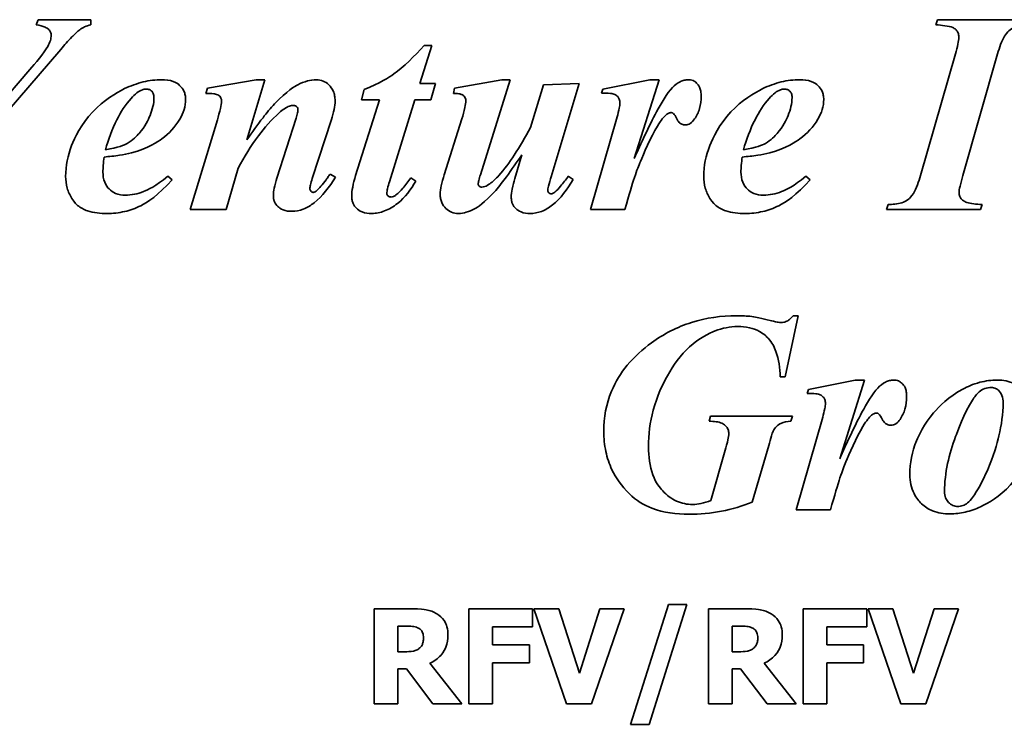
# Model space of a CAD drawing. Header units: millimetres. Extents: x 418 to 1262, y 363 to 824.
# Tile 4 of 12: x 686 to 841, y 597 to 708. Entities that reach past the tile are written whole.
import ezdxf

# ---------------------------------------------------------------- set-up
doc = ezdxf.new("R2010")
doc.units = ezdxf.units.MM
doc.header["$LTSCALE"] = 4
doc.layers.add('Krawędzie widoczne(ISO)', color=7, linetype='Continuous', lineweight=35, true_color=0x262659)

msp = doc.modelspace()

# ---------------------------------------------------------------- linework, layer by layer
at = {"layer": 'Krawędzie widoczne(ISO)'}
for p, q in [((688.6, 708.22), (688.28, 707.42)), ((696.88, 708.22), (688.6, 708.22)), ((696.88, 707.42), (696.88, 708.22)), ((830.58, 708.22), (830.34, 707.42)), ((845.27, 708.22), (830.58, 708.22)), ((669.75, 677.54), (692.13, 703.54)), ((748.84, 698.13), (750.73, 704.16)), ((750.73, 704.16), (749.53, 704.16)), ((833.43, 702.83), (827.91, 683.62)), ((834.6, 683.62), (840.07, 702.83)), ((687.28, 700.36), (675.58, 686.75)), ((722.99, 698.74), (715.31, 697.42)), ((721.52, 689.25), (724.38, 698.74)), ((724.38, 698.74), (722.99, 698.74)), ((751.32, 698.13), (748.84, 698.13)), ((750.56, 695.58), (751.32, 698.13)), ((761.81, 698.74), (754.33, 697.42)), ((758.4, 683.71), (763.13, 698.74)), ((763.13, 698.74), (761.81, 698.74)), ((773.99, 698.13), (768.38, 697.93)), ((769.58, 683.42), (773.99, 698.13)), ((785.14, 698.74), (777.74, 697.27)), ((782.69, 686.31), (786.61, 698.74)), ((786.61, 698.74), (785.14, 698.74)), ((715.31, 697.42), (715.07, 696.58)), ((740.05, 697.22), (739.63, 695.58)), ((754.33, 697.42), (754.14, 696.58)), ((768.38, 697.93), (766.3, 691.17)), ((777.74, 697.27), (777.55, 696.63)), ((742.45, 695.58), (738.7, 683.59)), ((739.63, 695.58), (742.45, 695.58)), ((744.04, 682.59), (748.06, 695.58)), ((748.06, 695.58), (750.56, 695.58)), ((716.88, 692.39), (712.59, 678.22)), ((729.29, 692.68), (726.27, 683.2)), ((731.86, 683.13), (734.87, 692.44)), ((755.49, 692.54), (752.69, 683.69)), ((780.02, 692.88), (775.8, 678.22)), ((764.97, 686.9), (763.87, 683.15)), ((718.26, 678.22), (720.17, 684.79)), ((709.73, 682.93), (709.06, 683.49)), ((735.51, 683.35), (734.68, 683.84)), ((748.21, 682.73), (747.42, 683.22)), ((773.04, 682.98), (772.28, 683.49)), ((810.49, 682.93), (809.82, 683.49)), ((712.59, 678.22), (718.26, 678.22)), ((775.8, 678.22), (781.22, 678.22)), ((822.77, 679.03), (822.52, 678.22)), ((822.52, 678.22), (837.4, 678.22)), ((837.4, 678.22), (837.62, 679.03)), ((806.54, 651.83), (808.6, 661.46)), ((808.6, 661.46), (807.79, 661.46)), ((805.76, 651.83), (806.54, 651.83)), ((817.59, 651.29), (810.19, 649.82)), ((815.14, 638.86), (819.06, 651.29)), ((819.06, 651.29), (817.59, 651.29)), ((810.19, 649.82), (810, 649.18)), ((794.75, 645.6), (794.53, 644.79)), ((807.67, 645.6), (794.75, 645.6)), ((807.45, 644.79), (807.67, 645.6)), ((812.47, 645.43), (808.26, 630.77)), ((801.34, 632.02), (803.94, 640.97)), ((797.05, 640.21), (794.8, 632.27)), ((808.26, 630.77), (813.67, 630.77)), ((788.09, 615.84), (782.13, 596.91)), ((785.03, 596.91), (790.99, 615.84)), ((790.99, 615.84), (788.09, 615.84)), ((747.65, 615.17), (741.62, 615.17)), ((741.62, 615.17), (741.62, 600.17)), ((766.63, 615.17), (756.59, 615.17)), ((756.59, 615.17), (756.59, 600.17)), ((766.63, 612.32), (766.63, 615.17)), ((770.77, 615.17), (766.87, 615.17)), ((766.87, 615.17), (772.02, 600.17)), ((774.04, 605), (770.77, 615.17)), ((777.29, 615.17), (774.04, 605)), ((775.95, 600.17), (781.1, 615.17)), ((781.1, 615.17), (777.29, 615.17)), ((800.43, 615.17), (794.4, 615.17)), ((794.4, 615.17), (794.4, 600.17)), ((819.41, 615.17), (809.37, 615.17)), ((809.37, 615.17), (809.37, 600.17)), ((819.41, 612.32), (819.41, 615.17)), ((823.55, 615.17), (819.64, 615.17)), ((819.64, 615.17), (824.8, 600.17)), ((826.82, 605), (823.55, 615.17)), ((830.07, 615.17), (826.82, 605)), ((828.72, 600.17), (833.88, 615.17)), ((833.88, 615.17), (830.07, 615.17)), ((745.36, 612.41), (746.63, 612.41)), ((745.36, 608.38), (745.36, 612.41)), ((760.34, 609.48), (760.34, 612.32)), ((760.34, 612.32), (766.63, 612.32)), ((798.14, 608.38), (798.14, 612.41)), ((798.14, 612.41), (799.41, 612.41)), ((813.12, 609.48), (813.12, 612.32)), ((813.12, 612.32), (819.41, 612.32)), ((766.14, 609.48), (760.34, 609.48)), ((766.14, 606.63), (766.14, 609.48)), ((818.92, 609.48), (813.12, 609.48)), ((818.92, 606.63), (818.92, 609.48)), ((746.44, 608.38), (745.36, 608.38)), ((799.22, 608.38), (798.14, 608.38)), ((755.48, 600.17), (750.43, 606.55)), ((760.34, 600.17), (760.34, 606.63)), ((760.34, 606.63), (766.14, 606.63)), ((808.25, 600.17), (803.21, 606.55)), ((813.12, 600.17), (813.12, 606.63)), ((813.12, 606.63), (818.92, 606.63)), ((745.36, 600.17), (745.36, 605.68)), ((745.36, 605.68), (746.72, 605.68)), ((746.72, 605.68), (750.89, 600.17)), ((798.14, 600.17), (798.14, 605.68)), ((798.14, 605.68), (799.5, 605.68)), ((799.5, 605.68), (803.67, 600.17)), ((741.62, 600.17), (745.36, 600.17)), ((750.89, 600.17), (755.48, 600.17)), ((756.59, 600.17), (760.34, 600.17)), ((772.02, 600.17), (775.95, 600.17)), ((794.4, 600.17), (798.14, 600.17)), ((803.67, 600.17), (808.25, 600.17)), ((809.37, 600.17), (813.12, 600.17)), ((824.8, 600.17), (828.72, 600.17)), ((782.13, 596.91), (785.03, 596.91))]:
    msp.add_line(p, q, dxfattribs=at)
for points, knots in [([(688.28, 707.42), (688.78, 707.33), (689.3, 707.22), (689.92, 706.94), (690.1, 706.82), (690.39, 706.52), (690.48, 706.38), (690.6, 706.09), (690.63, 705.93), (690.63, 705.77)], [-0.3118596, -0.3118596, -0.3118596, -0.3118596, -0.1723653, -0.1723653, -0.0968966, -0.0968966, -0.047928, -0.047928, 0, 0, 0, 0]), ([(692.13, 703.54), (692.68, 704.18), (693.31, 704.89), (694.3, 705.9), (694.76, 706.34), (695.14, 706.63)], [-0.3567246, -0.3567246, -0.3567246, -0.3567246, -0.1449896, -0.1449896, 0, 0, 0, 0]), ([(695.14, 706.63), (695.38, 706.81), (695.64, 706.96), (696.22, 707.22), (696.55, 707.33), (696.88, 707.42)], [-0.1916582, -0.1916582, -0.1916582, -0.1916582, -0.10253, -0.10253, 0, 0, 0, 0]), ([(830.34, 707.42), (831.22, 707.36), (832.35, 707.25), (833.13, 706.92), (833.32, 706.83), (833.64, 706.5), (833.75, 706.34), (833.91, 705.95), (833.94, 705.73), (833.94, 705.5)], [-0.6373129, -0.6373129, -0.6373129, -0.6373129, -0.2075339, -0.2075339, -0.1258508, -0.1258508, -0.0681153, -0.0681153, 0, 0, 0, 0]), ([(840.07, 702.83), (840.35, 703.83), (840.72, 704.83), (841.37, 705.91), (841.59, 706.23), (842.07, 706.66), (842.41, 706.91), (843.58, 707.34), (844.29, 707.42), (844.97, 707.42)], [-1.166148, -1.166148, -1.166148, -1.166148, -0.603716, -0.603716, -0.374739, -0.374739, -0.203762, -0.203762, 0, 0, 0, 0]), ([(690.63, 705.77), (690.63, 705.5), (690.58, 705.21), (690.4, 704.62), (690.25, 704.3), (689.58, 703.04), (687.99, 701.18), (687.28, 700.36)], [-0.5131828, -0.5131828, -0.5131828, -0.5131828, -0.4297466, -0.4297466, -0.3270812, -0.3270812, 0, 0, 0, 0]), ([(833.94, 705.5), (833.94, 705.14), (833.88, 704.73), (833.72, 703.87), (833.57, 703.33), (833.43, 702.83)], [-0.2621429, -0.2621429, -0.2621429, -0.2621429, -0.1551944, -0.1551944, 0, 0, 0, 0]), ([(749.53, 704.16), (748.01, 702.48), (746.28, 700.74), (743.99, 699.13), (742.54, 698.17), (740.05, 697.22)], [-2.5112, -2.5112, -2.5112, -2.5112, -0.802295, -0.802295, 0, 0, 0, 0]), ([(708.08, 698.74), (707.09, 698.74), (706.12, 698.62), (704.14, 698.14), (703.17, 697.78), (700.88, 696.68), (698.95, 695.54), (695.34, 691.67), (694.36, 689.61), (693.25, 686.77), (692.91, 685.15), (692.91, 683.47)], [-1.843139, -1.843139, -1.843139, -1.843139, -1.583269, -1.583269, -1.309742, -1.309742, -0.916014, -0.916014, -0.503199, -0.503199, 0, 0, 0, 0]), ([(711.86, 695.63), (711.86, 695.85), (711.84, 696.08), (711.75, 696.51), (711.69, 696.71), (711.43, 697.27), (711.2, 697.58), (710.76, 697.99), (710.44, 698.26), (709.33, 698.67), (708.69, 698.74), (708.08, 698.74)], [-1.026969, -1.026969, -1.026969, -1.026969, -0.844887, -0.844887, -0.672067, -0.672067, -0.3564, -0.3564, -0.182634, -0.182634, 0, 0, 0, 0]), ([(732.5, 698.74), (732.02, 698.74), (731.55, 698.66), (730.58, 698.4), (730.07, 698.19), (729.09, 697.69), (727.93, 697.04), (725.9, 694.94)], [-2.466229, -2.466229, -2.466229, -2.466229, -1.722466, -1.722466, -0.876881, -0.876881, 0, 0, 0, 0]), ([(735.46, 695.41), (735.46, 695.68), (735.44, 695.95), (735.34, 696.46), (735.27, 696.7), (735, 697.31), (734.77, 697.65), (734.19, 698.19), (733.9, 698.39), (733.23, 698.67), (732.87, 698.74), (732.5, 698.74)], [-0.5209884, -0.5209884, -0.5209884, -0.5209884, -0.4326593, -0.4326593, -0.3507269, -0.3507269, -0.2186441, -0.2186441, -0.1119866, -0.1119866, 0, 0, 0, 0]), ([(791.22, 698.74), (791, 698.74), (790.79, 698.71), (790.36, 698.61), (790.15, 698.53), (789.49, 698.2), (789.08, 697.86), (788.72, 697.49)], [-0.287022, -0.287022, -0.287022, -0.287022, -0.2218011, -0.2218011, -0.1542006, -0.1542006, 0, 0, 0, 0]), ([(793.26, 696.14), (793.26, 696.4), (793.24, 696.66), (793.15, 697.13), (793.09, 697.35), (792.87, 697.87), (792.69, 698.08), (792.38, 698.38), (792.2, 698.51), (791.74, 698.7), (791.48, 698.74), (791.22, 698.74)], [-0.2910372, -0.2910372, -0.2910372, -0.2910372, -0.2468799, -0.2468799, -0.2084645, -0.2084645, -0.1478521, -0.1478521, -0.0785007, -0.0785007, 0, 0, 0, 0]), ([(808.84, 698.74), (807.85, 698.74), (806.88, 698.62), (804.9, 698.14), (803.93, 697.78), (801.64, 696.68), (799.71, 695.54), (796.1, 691.67), (795.12, 689.61), (794.01, 686.77), (793.67, 685.15), (793.67, 683.47)], [-1.843139, -1.843139, -1.843139, -1.843139, -1.583269, -1.583269, -1.309742, -1.309742, -0.916014, -0.916014, -0.503199, -0.503199, 0, 0, 0, 0]), ([(812.62, 695.63), (812.62, 695.85), (812.6, 696.08), (812.51, 696.51), (812.45, 696.71), (812.19, 697.27), (811.96, 697.58), (811.52, 697.99), (811.2, 698.26), (810.09, 698.67), (809.45, 698.74), (808.84, 698.74)], [-1.026969, -1.026969, -1.026969, -1.026969, -0.844887, -0.844887, -0.672067, -0.672067, -0.3564, -0.3564, -0.182634, -0.182634, 0, 0, 0, 0]), ([(703.26, 695.8), (703.53, 696.1), (703.84, 696.41), (704.43, 696.86), (704.72, 697.04), (705.22, 697.22), (705.42, 697.27), (705.63, 697.27)], [-0.2846289, -0.2846289, -0.2846289, -0.2846289, -0.1604036, -0.1604036, -0.0626105, -0.0626105, 0, 0, 0, 0]), ([(705.63, 697.27), (705.81, 697.27), (705.98, 697.24), (706.28, 697.11), (706.4, 697.03), (706.58, 696.85), (706.68, 696.73), (706.83, 696.35), (706.86, 696.15), (706.86, 695.94)], [-0.3198749, -0.3198749, -0.3198749, -0.3198749, -0.2138441, -0.2138441, -0.1216548, -0.1216548, -0.0606642, -0.0606642, 0, 0, 0, 0]), ([(715.07, 696.58), (715.49, 696.58), (715.95, 696.57), (716.47, 696.5), (716.7, 696.46), (717.05, 696.28), (717.16, 696.21), (717.31, 696.06), (717.39, 695.96), (717.5, 695.68), (717.52, 695.53), (717.52, 695.38)], [-0.6242156, -0.6242156, -0.6242156, -0.6242156, -0.3124432, -0.3124432, -0.1646324, -0.1646324, -0.0909288, -0.0909288, -0.0452178, -0.0452178, 0, 0, 0, 0]), ([(754.14, 696.58), (754.41, 696.58), (754.72, 696.57), (755.2, 696.5), (755.35, 696.45), (755.61, 696.32), (755.73, 696.24), (755.94, 696.03), (755.99, 695.92), (756.08, 695.72), (756.1, 695.59), (756.1, 695.45)], [-0.1458972, -0.1458972, -0.1458972, -0.1458972, -0.1147906, -0.1147906, -0.0891128, -0.0891128, -0.0654421, -0.0654421, -0.040607, -0.040607, 0, 0, 0, 0]), ([(777.55, 696.63), (777.96, 696.63), (778.51, 696.62), (779.24, 696.54), (779.43, 696.49), (779.8, 696.31), (779.96, 696.21), (780.21, 695.95), (780.28, 695.82), (780.41, 695.49), (780.44, 695.27), (780.44, 695.06)], [-0.3055625, -0.3055625, -0.3055625, -0.3055625, -0.2230038, -0.2230038, -0.162983, -0.162983, -0.1085893, -0.1085893, -0.0624842, -0.0624842, 0, 0, 0, 0]), ([(788.72, 697.49), (787.88, 696.62), (786.93, 694.98), (785, 691.4), (783.72, 688.63), (782.69, 686.31)], [-1.209624, -1.209624, -1.209624, -1.209624, -0.760307, -0.760307, 0, 0, 0, 0]), ([(804.02, 695.8), (804.29, 696.1), (804.6, 696.41), (805.19, 696.86), (805.48, 697.04), (805.98, 697.22), (806.18, 697.27), (806.39, 697.27)], [-0.2846289, -0.2846289, -0.2846289, -0.2846289, -0.1604036, -0.1604036, -0.0626105, -0.0626105, 0, 0, 0, 0]), ([(806.39, 697.27), (806.57, 697.27), (806.74, 697.24), (807.04, 697.11), (807.16, 697.03), (807.34, 696.85), (807.44, 696.73), (807.59, 696.35), (807.62, 696.15), (807.62, 695.94)], [-0.3198749, -0.3198749, -0.3198749, -0.3198749, -0.2138441, -0.2138441, -0.1216548, -0.1216548, -0.0606642, -0.0606642, 0, 0, 0, 0]), ([(706.86, 695.94), (706.86, 694.96), (706.61, 694), (705.97, 692.45), (705.43, 691.29), (704.2, 689.9), (703.52, 689.19), (702.15, 688.41), (701.26, 688), (699.19, 687.68)], [-9.317652, -9.317652, -9.317652, -9.317652, -4.878536, -4.878536, -1.747437, -1.747437, -0.62958, -0.62958, 0, 0, 0, 0]), ([(699.19, 687.68), (699.67, 689.29), (700.26, 690.93), (701.61, 693.62), (702.35, 694.8), (703.26, 695.8)], [-0.9056026, -0.9056026, -0.9056026, -0.9056026, -0.4030769, -0.4030769, 0, 0, 0, 0]), ([(710.93, 692.49), (711.22, 692.97), (711.46, 693.49), (711.78, 694.55), (711.86, 695.08), (711.86, 695.63)], [-0.3332342, -0.3332342, -0.3332342, -0.3332342, -0.1626903, -0.1626903, 0, 0, 0, 0]), ([(717.52, 695.38), (717.51, 695.03), (717.43, 694.6), (717.22, 693.61), (717.05, 692.96), (716.88, 692.39)], [-0.3012734, -0.3012734, -0.3012734, -0.3012734, -0.1781772, -0.1781772, 0, 0, 0, 0]), ([(734.87, 692.44), (735.05, 692.96), (735.21, 693.51), (735.4, 694.49), (735.46, 694.96), (735.46, 695.41)], [-0.300648, -0.300648, -0.300648, -0.300648, -0.1350222, -0.1350222, 0, 0, 0, 0]), ([(756.1, 695.45), (756.1, 695.17), (756.03, 694.76), (755.82, 693.77), (755.65, 693.1), (755.49, 692.54)], [-0.3023632, -0.3023632, -0.3023632, -0.3023632, -0.1763339, -0.1763339, 0, 0, 0, 0]), ([(780.44, 695.06), (780.44, 694.86), (780.39, 694.55), (780.25, 693.81), (780.13, 693.31), (780.02, 692.88)], [-0.224566, -0.224566, -0.224566, -0.224566, -0.1319555, -0.1319555, 0, 0, 0, 0]), ([(792.23, 692.54), (792.58, 693.04), (792.83, 693.59), (793.18, 694.81), (793.26, 695.48), (793.26, 696.14)], [-0.3825145, -0.3825145, -0.3825145, -0.3825145, -0.1992238, -0.1992238, 0, 0, 0, 0]), ([(807.62, 695.94), (807.62, 694.96), (807.37, 694), (806.73, 692.45), (806.19, 691.29), (804.96, 689.9), (804.28, 689.19), (802.91, 688.41), (802.02, 688), (799.95, 687.68)], [-9.317652, -9.317652, -9.317652, -9.317652, -4.878536, -4.878536, -1.747437, -1.747437, -0.62958, -0.62958, 0, 0, 0, 0]), ([(799.95, 687.68), (800.43, 689.29), (801.02, 690.93), (802.37, 693.62), (803.11, 694.8), (804.02, 695.8)], [-0.9056026, -0.9056026, -0.9056026, -0.9056026, -0.4030769, -0.4030769, 0, 0, 0, 0]), ([(811.69, 692.49), (811.98, 692.97), (812.22, 693.49), (812.54, 694.55), (812.62, 695.08), (812.62, 695.63)], [-0.3332342, -0.3332342, -0.3332342, -0.3332342, -0.1626903, -0.1626903, 0, 0, 0, 0]), ([(720.17, 684.79), (721.11, 686.53), (722.17, 688.28), (724.32, 691.17), (725.42, 692.44), (726.64, 693.52)], [-1.082043, -1.082043, -1.082043, -1.082043, -0.487791, -0.487791, 0, 0, 0, 0]), ([(725.9, 694.94), (725.3, 694.3), (724.61, 693.43), (723.23, 691.64), (722.32, 690.39), (721.52, 689.25)], [-0.6741237, -0.6741237, -0.6741237, -0.6741237, -0.4164358, -0.4164358, 0, 0, 0, 0]), ([(726.64, 693.52), (727.21, 694.02), (727.76, 694.39), (728.46, 694.63), (728.67, 694.67), (728.87, 694.67)], [-0.2219543, -0.2219543, -0.2219543, -0.2219543, -0.0606598, -0.0606598, 0, 0, 0, 0]), ([(728.87, 694.67), (728.93, 694.67), (728.99, 694.66), (729.12, 694.64), (729.17, 694.62), (729.33, 694.54), (729.41, 694.47), (729.5, 694.37), (729.54, 694.31), (729.59, 694.19), (729.6, 694.12), (729.6, 694.06)], [-0.08342679, -0.08342679, -0.08342679, -0.08342679, -0.07212497, -0.07212497, -0.06120897, -0.06120897, -0.04059948, -0.04059948, -0.02010116, -0.02010116, 0, 0, 0, 0]), ([(729.6, 694.06), (729.6, 693.89), (729.57, 693.69), (729.46, 693.23), (729.37, 692.94), (729.29, 692.68)], [-0.1401758, -0.1401758, -0.1401758, -0.1401758, -0.081348, -0.081348, 0, 0, 0, 0]), ([(788.06, 693.42), (788.13, 693.46), (788.21, 693.49), (788.36, 693.53), (788.43, 693.54), (788.5, 693.54)], [-0.04600203, -0.04600203, -0.04600203, -0.04600203, -0.02109422, -0.02109422, 0, 0, 0, 0]), ([(788.5, 693.54), (788.55, 693.54), (788.6, 693.54), (788.69, 693.51), (788.74, 693.49), (788.82, 693.44), (788.86, 693.41), (789.02, 693.27), (789.22, 692.95), (789.53, 692.36), (789.63, 692.16), (789.94, 691.87), (790.07, 691.77), (790.4, 691.64), (790.59, 691.61), (790.78, 691.61)], [-0.8567048, -0.8567048, -0.8567048, -0.8567048, -0.7452664, -0.7452664, -0.6283603, -0.6283603, -0.5354549, -0.5354549, -0.1848108, -0.1848108, -0.1073666, -0.1073666, -0.057199, -0.057199, 0, 0, 0, 0]), ([(703.33, 687.19), (705.96, 687.91), (707.52, 688.98), (709.25, 690.24), (710.19, 691.28), (710.93, 692.49)], [-0.6429322, -0.6429322, -0.6429322, -0.6429322, -0.4259902, -0.4259902, 0, 0, 0, 0]), ([(781.22, 678.22), (782.57, 683.02), (783.1, 684.46), (784.12, 686.89), (785.33, 689.72), (786.96, 692.41), (787.39, 692.86), (787.76, 693.22), (787.91, 693.34), (788.06, 693.42)], [-0.4816854, -0.4816854, -0.4816854, -0.4816854, -0.2847731, -0.2847731, -0.1367907, -0.1367907, -0.0503786, -0.0503786, 0, 0, 0, 0]), ([(790.78, 691.61), (790.91, 691.61), (791.05, 691.63), (791.31, 691.7), (791.43, 691.76), (791.82, 692.01), (792.04, 692.27), (792.23, 692.54)], [-0.178571, -0.178571, -0.178571, -0.178571, -0.1384109, -0.1384109, -0.0970377, -0.0970377, 0, 0, 0, 0]), ([(804.09, 687.19), (806.72, 687.91), (808.28, 688.98), (810.01, 690.24), (810.95, 691.28), (811.69, 692.49)], [-0.6429322, -0.6429322, -0.6429322, -0.6429322, -0.4259902, -0.4259902, 0, 0, 0, 0]), ([(766.3, 691.17), (765.52, 689.69), (764.65, 688.19), (763.01, 685.7), (762.18, 684.57), (761.3, 683.59)], [-0.8971335, -0.8971335, -0.8971335, -0.8971335, -0.3963164, -0.3963164, 0, 0, 0, 0]), ([(698.8, 684.16), (698.8, 684.5), (698.82, 684.87), (698.88, 685.65), (698.93, 686.1), (698.99, 686.53)], [-0.2348834, -0.2348834, -0.2348834, -0.2348834, -0.130862, -0.130862, 0, 0, 0, 0]), ([(698.99, 686.53), (699.8, 686.6), (700.64, 686.69), (702.06, 686.9), (702.72, 687.03), (703.33, 687.19)], [-0.4323462, -0.4323462, -0.4323462, -0.4323462, -0.1893149, -0.1893149, 0, 0, 0, 0]), ([(760.83, 681.26), (761.37, 681.88), (762.04, 682.76), (763.32, 684.51), (764.2, 685.78), (764.97, 686.9)], [-0.6495984, -0.6495984, -0.6495984, -0.6495984, -0.4082726, -0.4082726, 0, 0, 0, 0]), ([(799.55, 684.16), (799.55, 684.5), (799.58, 684.87), (799.64, 685.65), (799.69, 686.1), (799.75, 686.53)], [-0.2348834, -0.2348834, -0.2348834, -0.2348834, -0.130862, -0.130862, 0, 0, 0, 0]), ([(799.75, 686.53), (800.56, 686.6), (801.4, 686.69), (802.82, 686.9), (803.48, 687.03), (804.09, 687.19)], [-0.4323462, -0.4323462, -0.4323462, -0.4323462, -0.1893149, -0.1893149, 0, 0, 0, 0]), ([(702.32, 680.5), (701.8, 680.5), (701.29, 680.58), (700.42, 680.95), (700.07, 681.18), (699.55, 681.72), (699.28, 682.06), (698.87, 683.06), (698.8, 683.61), (698.8, 684.16)], [-0.7803194, -0.7803194, -0.7803194, -0.7803194, -0.5286268, -0.5286268, -0.3237268, -0.3237268, -0.1645223, -0.1645223, 0, 0, 0, 0]), ([(803.08, 680.5), (802.56, 680.5), (802.05, 680.58), (801.18, 680.95), (800.83, 681.18), (800.31, 681.72), (800.04, 682.06), (799.63, 683.06), (799.55, 683.61), (799.55, 684.16)], [-0.7803194, -0.7803194, -0.7803194, -0.7803194, -0.5286268, -0.5286268, -0.3237268, -0.3237268, -0.1645223, -0.1645223, 0, 0, 0, 0]), ([(692.91, 683.47), (692.91, 682.85), (692.99, 682.23), (693.32, 681.05), (693.57, 680.51), (694.33, 679.3), (694.74, 678.95), (695.27, 678.5), (695.81, 678.22), (697.34, 677.71), (698.42, 677.61), (699.43, 677.61)], [-0.5532455, -0.5532455, -0.5532455, -0.5532455, -0.5319224, -0.5319224, -0.5111657, -0.5111657, -0.4829485, -0.4829485, -0.3022348, -0.3022348, 0, 0, 0, 0]), ([(699.43, 677.61), (700.37, 677.61), (701.31, 677.71), (703.11, 678.12), (703.95, 678.43), (705.84, 679.38), (707.53, 680.46), (709.73, 682.93)], [-2.510951, -2.510951, -2.510951, -2.510951, -1.736876, -1.736876, -0.990522, -0.990522, 0, 0, 0, 0]), ([(709.06, 683.49), (707.11, 681.92), (705.91, 681.34), (704.28, 680.7), (703.32, 680.5), (702.32, 680.5)], [-0.5243149, -0.5243149, -0.5243149, -0.5243149, -0.2988239, -0.2988239, 0, 0, 0, 0]), ([(726.27, 683.2), (726.11, 682.68), (725.96, 682.12), (725.77, 681.23), (725.71, 680.8), (725.71, 680.43)], [-0.2743742, -0.2743742, -0.2743742, -0.2743742, -0.111237, -0.111237, 0, 0, 0, 0]), ([(728.65, 677.95), (729.26, 677.95), (729.85, 678.07), (731.06, 678.53), (731.64, 678.89), (733.45, 680.31), (734.56, 681.78), (735.51, 683.35)], [-0.9848531, -0.9848531, -0.9848531, -0.9848531, -0.7776491, -0.7776491, -0.5504324, -0.5504324, 0, 0, 0, 0]), ([(731.47, 681.53), (731.47, 681.69), (731.52, 681.93), (731.64, 682.44), (731.76, 682.81), (731.86, 683.13)], [-0.1554808, -0.1554808, -0.1554808, -0.1554808, -0.0982783, -0.0982783, 0, 0, 0, 0]), ([(734.04, 682.93), (733.79, 682.58), (733.52, 682.23), (732.99, 681.63), (732.73, 681.37), (732.45, 681.14)], [-0.2387281, -0.2387281, -0.2387281, -0.2387281, -0.1094422, -0.1094422, 0, 0, 0, 0]), ([(734.68, 683.84), (734.55, 683.67), (734.42, 683.48), (734.22, 683.19), (734.12, 683.05), (734.04, 682.93)], [-0.1068318, -0.1068318, -0.1068318, -0.1068318, -0.0427052, -0.0427052, 0, 0, 0, 0]), ([(738.7, 683.59), (738.52, 683), (738.35, 682.37), (738.15, 681.29), (738.08, 680.79), (738.08, 680.31)], [-0.3298837, -0.3298837, -0.3298837, -0.3298837, -0.1439933, -0.1439933, 0, 0, 0, 0]), ([(741.25, 677.61), (741.94, 677.61), (742.62, 677.76), (743.92, 678.26), (744.66, 678.67), (746.51, 680.14), (747.46, 681.43), (748.21, 682.73)], [-0.9672703, -0.9672703, -0.9672703, -0.9672703, -0.7099241, -0.7099241, -0.4507685, -0.4507685, 0, 0, 0, 0]), ([(743.65, 680.75), (743.65, 681), (743.69, 681.28), (743.82, 681.88), (743.93, 682.25), (744.04, 682.59)], [-0.1817698, -0.1817698, -0.1817698, -0.1817698, -0.107011, -0.107011, 0, 0, 0, 0]), ([(747.42, 683.22), (747.04, 682.67), (746.6, 682.1), (745.84, 681.22), (745.46, 680.83), (745.07, 680.53)], [-0.3505874, -0.3505874, -0.3505874, -0.3505874, -0.1479402, -0.1479402, 0, 0, 0, 0]), ([(752.69, 683.69), (752.51, 683.14), (752.33, 682.54), (752.13, 681.55), (752.05, 681.08), (752.05, 680.65)], [-0.3051269, -0.3051269, -0.3051269, -0.3051269, -0.1298936, -0.1298936, 0, 0, 0, 0]), ([(758.06, 682.27), (758.06, 682.42), (758.1, 682.62), (758.21, 683.11), (758.31, 683.44), (758.4, 683.71)], [-0.1511476, -0.1511476, -0.1511476, -0.1511476, -0.0876934, -0.0876934, 0, 0, 0, 0]), ([(761.3, 683.59), (760.88, 683.14), (760.38, 682.64), (759.64, 682.12), (759.36, 681.96), (758.94, 681.81), (758.78, 681.78), (758.62, 681.78)], [-0.3206453, -0.3206453, -0.3206453, -0.3206453, -0.1349844, -0.1349844, -0.0473274, -0.0473274, 0, 0, 0, 0]), ([(763.87, 683.15), (763.7, 682.61), (763.54, 682.04), (763.34, 681.04), (763.28, 680.58), (763.28, 680.14)], [-0.303526, -0.303526, -0.303526, -0.303526, -0.1327001, -0.1327001, 0, 0, 0, 0]), ([(766.25, 677.61), (766.87, 677.61), (767.47, 677.73), (768.69, 678.18), (769.27, 678.54), (771.06, 679.95), (772.13, 681.41), (773.04, 682.98)], [-0.97978, -0.97978, -0.97978, -0.97978, -0.7695521, -0.7695521, -0.5429276, -0.5429276, 0, 0, 0, 0]), ([(769.04, 681.26), (769.04, 681.36), (769.09, 681.6), (769.29, 682.39), (769.45, 682.98), (769.58, 683.42)], [-0.2404747, -0.2404747, -0.2404747, -0.2404747, -0.1370708, -0.1370708, 0, 0, 0, 0]), ([(772.28, 683.49), (771.91, 682.98), (771.49, 682.41), (770.78, 681.58), (770.45, 681.23), (770.14, 680.99)], [-0.2809458, -0.2809458, -0.2809458, -0.2809458, -0.1173927, -0.1173927, 0, 0, 0, 0]), ([(793.67, 683.47), (793.67, 682.85), (793.75, 682.23), (794.08, 681.05), (794.33, 680.51), (795.09, 679.3), (795.5, 678.95), (796.03, 678.5), (796.57, 678.22), (798.1, 677.71), (799.18, 677.61), (800.19, 677.61)], [-0.5532455, -0.5532455, -0.5532455, -0.5532455, -0.5319224, -0.5319224, -0.5111657, -0.5111657, -0.4829485, -0.4829485, -0.3022348, -0.3022348, 0, 0, 0, 0]), ([(800.19, 677.61), (801.13, 677.61), (802.07, 677.71), (803.87, 678.12), (804.71, 678.43), (806.6, 679.38), (808.29, 680.46), (810.49, 682.93)], [-2.510951, -2.510951, -2.510951, -2.510951, -1.736876, -1.736876, -0.990522, -0.990522, 0, 0, 0, 0]), ([(809.82, 683.49), (807.87, 681.92), (806.67, 681.34), (805.04, 680.7), (804.08, 680.5), (803.08, 680.5)], [-0.5243149, -0.5243149, -0.5243149, -0.5243149, -0.2988239, -0.2988239, 0, 0, 0, 0]), ([(827.91, 683.62), (827.62, 682.6), (827.24, 681.56), (826.45, 680.25), (826.18, 680), (825.71, 679.62), (825.33, 679.44), (824.25, 679.1), (823.48, 679.03), (822.77, 679.03)], [-0.479985, -0.479985, -0.479985, -0.479985, -0.3954463, -0.3954463, -0.3372477, -0.3372477, -0.214238, -0.214238, 0, 0, 0, 0]), ([(833.99, 680.9), (833.99, 681.15), (834.05, 681.51), (834.27, 682.46), (834.44, 683.09), (834.6, 683.62)], [-0.2905969, -0.2905969, -0.2905969, -0.2905969, -0.1656333, -0.1656333, 0, 0, 0, 0]), ([(731.98, 680.94), (731.95, 680.94), (731.92, 680.95), (731.86, 680.96), (731.84, 680.98), (731.74, 681.03), (731.68, 681.08), (731.58, 681.19), (731.54, 681.25), (731.48, 681.39), (731.47, 681.46), (731.47, 681.53)], [-0.0794872, -0.0794872, -0.0794872, -0.0794872, -0.07222195, -0.07222195, -0.06448473, -0.06448473, -0.04487166, -0.04487166, -0.02171504, -0.02171504, 0, 0, 0, 0]), ([(732.45, 681.14), (732.37, 681.08), (732.28, 681.02), (732.12, 680.96), (732.05, 680.94), (731.98, 680.94)], [-0.0513478, -0.0513478, -0.0513478, -0.0513478, -0.02039487, -0.02039487, 0, 0, 0, 0]), ([(754.92, 677.61), (755.35, 677.61), (755.77, 677.68), (756.64, 677.93), (757.08, 678.12), (757.92, 678.58), (758.94, 679.18), (760.83, 681.26)], [-2.407063, -2.407063, -2.407063, -2.407063, -1.668869, -1.668869, -0.844189, -0.844189, 0, 0, 0, 0]), ([(758.21, 681.95), (758.18, 681.97), (758.16, 681.99), (758.12, 682.05), (758.1, 682.07), (758.07, 682.16), (758.06, 682.21), (758.06, 682.27)], [-0.03656585, -0.03656585, -0.03656585, -0.03656585, -0.02656118, -0.02656118, -0.01696452, -0.01696452, 0, 0, 0, 0]), ([(758.62, 681.78), (758.55, 681.78), (758.47, 681.79), (758.32, 681.85), (758.26, 681.89), (758.21, 681.95)], [-0.04682376, -0.04682376, -0.04682376, -0.04682376, -0.02335621, -0.02335621, 0, 0, 0, 0]), ([(769.55, 680.72), (769.52, 680.72), (769.49, 680.73), (769.42, 680.75), (769.39, 680.76), (769.31, 680.8), (769.25, 680.85), (769.13, 680.99), (769.09, 681.05), (769.05, 681.16), (769.04, 681.21), (769.04, 681.26)], [-0.1151754, -0.1151754, -0.1151754, -0.1151754, -0.0928446, -0.0928446, -0.0701855, -0.0701855, -0.0363258, -0.0363258, -0.0150744, -0.0150744, 0, 0, 0, 0]), ([(770.14, 680.99), (770.04, 680.9), (769.93, 680.82), (769.72, 680.74), (769.64, 680.72), (769.55, 680.72)], [-0.06628231, -0.06628231, -0.06628231, -0.06628231, -0.02586333, -0.02586333, 0, 0, 0, 0]), ([(725.71, 680.43), (725.71, 680.26), (725.72, 680.09), (725.79, 679.77), (725.83, 679.62), (726.02, 679.18), (726.2, 678.93), (726.59, 678.56), (726.85, 678.34), (727.7, 678.01), (728.18, 677.95), (728.65, 677.95)], [-0.6671908, -0.6671908, -0.6671908, -0.6671908, -0.5646232, -0.5646232, -0.4665076, -0.4665076, -0.2739272, -0.2739272, -0.1402794, -0.1402794, 0, 0, 0, 0]), ([(738.08, 680.31), (738.08, 680.11), (738.1, 679.92), (738.17, 679.55), (738.23, 679.38), (738.43, 678.9), (738.63, 678.64), (739.03, 678.25), (739.3, 678.03), (740.22, 677.67), (740.74, 677.61), (741.25, 677.61)], [-0.7597416, -0.7597416, -0.7597416, -0.7597416, -0.6335289, -0.6335289, -0.514146, -0.514146, -0.2950397, -0.2950397, -0.1513414, -0.1513414, 0, 0, 0, 0]), ([(744.29, 680.21), (744.23, 680.21), (744.18, 680.22), (744.07, 680.24), (744.02, 680.26), (743.9, 680.32), (743.83, 680.38), (743.74, 680.47), (743.7, 680.52), (743.66, 680.63), (743.65, 680.69), (743.65, 680.75)], [-0.08654322, -0.08654322, -0.08654322, -0.08654322, -0.07206629, -0.07206629, -0.05779274, -0.05779274, -0.0358294, -0.0358294, -0.01795022, -0.01795022, 0, 0, 0, 0]), ([(745.07, 680.53), (744.95, 680.43), (744.81, 680.34), (744.54, 680.24), (744.41, 680.21), (744.29, 680.21)], [-0.08663831, -0.08663831, -0.08663831, -0.08663831, -0.03890552, -0.03890552, 0, 0, 0, 0]), ([(752.05, 680.65), (752.05, 680.42), (752.07, 680.18), (752.16, 679.74), (752.23, 679.53), (752.47, 678.97), (752.69, 678.67), (753.23, 678.15), (753.52, 677.96), (754.19, 677.68), (754.55, 677.61), (754.92, 677.61)], [-0.4712693, -0.4712693, -0.4712693, -0.4712693, -0.4009862, -0.4009862, -0.3350121, -0.3350121, -0.2179625, -0.2179625, -0.1117787, -0.1117787, 0, 0, 0, 0]), ([(763.28, 680.14), (763.28, 679.96), (763.3, 679.78), (763.36, 679.44), (763.41, 679.28), (763.59, 678.85), (763.77, 678.61), (764.18, 678.21), (764.45, 678), (765.29, 677.67), (765.77, 677.61), (766.25, 677.61)], [-0.5706747, -0.5706747, -0.5706747, -0.5706747, -0.4878585, -0.4878585, -0.4099322, -0.4099322, -0.2693005, -0.2693005, -0.1426538, -0.1426538, 0, 0, 0, 0]), ([(834.63, 679.65), (834.51, 679.73), (834.4, 679.82), (834.23, 680.04), (834.16, 680.15), (834.02, 680.48), (833.99, 680.68), (833.99, 680.9)], [-0.1473676, -0.1473676, -0.1473676, -0.1473676, -0.1044337, -0.1044337, -0.0633718, -0.0633718, 0, 0, 0, 0]), ([(837.62, 679.03), (836.67, 679.05), (835.84, 679.15), (835.02, 679.42), (834.81, 679.52), (834.63, 679.65)], [-0.2582736, -0.2582736, -0.2582736, -0.2582736, -0.0660865, -0.0660865, 0, 0, 0, 0]), ([(798.84, 661.46), (796.42, 661.46), (794.05, 661.13), (789.47, 659.67), (787.37, 658.59), (785.44, 657.2)], [-1.44151, -1.44151, -1.44151, -1.44151, -0.715719, -0.715719, 0, 0, 0, 0]), ([(801.27, 661.34), (800.88, 661.38), (800.49, 661.41), (799.68, 661.45), (799.26, 661.46), (798.84, 661.46)], [-0.2427761, -0.2427761, -0.2427761, -0.2427761, -0.1255113, -0.1255113, 0, 0, 0, 0]), ([(804.14, 660.7), (803.58, 660.84), (802.95, 660.99), (802.06, 661.19), (801.61, 661.29), (801.27, 661.34)], [-0.2791856, -0.2791856, -0.2791856, -0.2791856, -0.1032917, -0.1032917, 0, 0, 0, 0]), ([(807.79, 661.46), (807.62, 661.25), (807.43, 661.05), (807.04, 660.73), (806.85, 660.61), (806.41, 660.43), (806.19, 660.38), (805.95, 660.38)], [-0.2212912, -0.2212912, -0.2212912, -0.2212912, -0.1401653, -0.1401653, -0.0705051, -0.0705051, 0, 0, 0, 0]), ([(784.95, 640.73), (784.95, 642.7), (785.19, 644.64), (786.3, 648.78), (787.17, 650.62), (788.87, 653.66), (790.01, 655.25), (792.98, 657.94), (794.52, 658.68), (796.62, 659.5), (797.81, 659.75), (799.04, 659.75)], [-1.377575, -1.377575, -1.377575, -1.377575, -1.182794, -1.182794, -0.954348, -0.954348, -0.674471, -0.674471, -0.36989, -0.36989, 0, 0, 0, 0]), ([(799.04, 659.75), (799.66, 659.75), (800.29, 659.69), (801.45, 659.43), (801.98, 659.24), (803.18, 658.58), (803.63, 658.14), (804.43, 657.27), (804.81, 656.55), (805.52, 654.56), (805.7, 653.14), (805.76, 651.83)], [-0.9148976, -0.9148976, -0.9148976, -0.9148976, -0.8265685, -0.8265685, -0.7467665, -0.7467665, -0.6332074, -0.6332074, -0.3943304, -0.3943304, 0, 0, 0, 0]), ([(805.95, 660.38), (805.76, 660.38), (805.49, 660.42), (804.9, 660.53), (804.49, 660.62), (804.14, 660.7)], [-0.1797125, -0.1797125, -0.1797125, -0.1797125, -0.1083538, -0.1083538, 0, 0, 0, 0]), ([(785.44, 657.2), (784.02, 656.16), (782.72, 654.99), (780.57, 652.39), (779.73, 651.03), (778.27, 647.51), (777.89, 645.38), (777.89, 643.18)], [-1.669068, -1.669068, -1.669068, -1.669068, -1.143829, -1.143829, -0.659741, -0.659741, 0, 0, 0, 0]), ([(821.17, 650.04), (820.33, 649.17), (819.38, 647.53), (817.45, 643.95), (816.17, 641.18), (815.14, 638.86)], [-1.209624, -1.209624, -1.209624, -1.209624, -0.760307, -0.760307, 0, 0, 0, 0]), ([(823.67, 651.29), (823.45, 651.29), (823.24, 651.26), (822.81, 651.16), (822.6, 651.08), (821.94, 650.75), (821.53, 650.41), (821.17, 650.04)], [-0.287022, -0.287022, -0.287022, -0.287022, -0.2218011, -0.2218011, -0.1542006, -0.1542006, 0, 0, 0, 0]), ([(825.71, 648.69), (825.71, 648.95), (825.69, 649.21), (825.61, 649.68), (825.55, 649.9), (825.32, 650.42), (825.14, 650.63), (824.83, 650.93), (824.65, 651.06), (824.19, 651.25), (823.93, 651.29), (823.67, 651.29)], [-0.2910372, -0.2910372, -0.2910372, -0.2910372, -0.2468799, -0.2468799, -0.2084645, -0.2084645, -0.1478521, -0.1478521, -0.0785007, -0.0785007, 0, 0, 0, 0]), ([(840.02, 651.29), (839.1, 651.29), (838.18, 651.17), (836.16, 650.65), (835.27, 650.23), (832.31, 648.65), (830.82, 647.12), (828.45, 644.32), (827.64, 642.57), (826.56, 639.99), (826.22, 638.2), (826.22, 636.34)], [-1.074188, -1.074188, -1.074188, -1.074188, -1.041441, -1.041441, -1.000051, -1.000051, -0.838652, -0.838652, -0.558079, -0.558079, 0, 0, 0, 0]), ([(837.15, 649.43), (837.41, 649.66), (837.71, 649.83), (838.38, 650.06), (838.75, 650.11), (839.11, 650.11)], [-0.2142357, -0.2142357, -0.2142357, -0.2142357, -0.1102102, -0.1102102, 0, 0, 0, 0]), ([(839.11, 650.11), (839.23, 650.11), (839.34, 650.1), (839.56, 650.05), (839.67, 650.02), (839.98, 649.87), (840.17, 649.73), (840.48, 649.41), (840.64, 649.2), (840.9, 648.51), (840.95, 648.1), (840.95, 647.71)], [-0.4693121, -0.4693121, -0.4693121, -0.4693121, -0.409107, -0.409107, -0.3498279, -0.3498279, -0.2230247, -0.2230247, -0.1170772, -0.1170772, 0, 0, 0, 0]), ([(846.42, 645.04), (846.42, 645.51), (846.38, 645.98), (846.2, 646.88), (846.06, 647.31), (845.5, 648.6), (845.03, 649.15), (844.08, 650.09), (843.34, 650.49), (841.87, 651.11), (840.96, 651.29), (840.02, 651.29)], [-0.6559595, -0.6559595, -0.6559595, -0.6559595, -0.6119922, -0.6119922, -0.569762, -0.569762, -0.4806953, -0.4806953, -0.2820664, -0.2820664, 0, 0, 0, 0]), ([(810, 649.18), (810.42, 649.18), (810.96, 649.17), (811.69, 649.09), (811.88, 649.04), (812.25, 648.87), (812.41, 648.76), (812.66, 648.5), (812.73, 648.38), (812.86, 648.04), (812.89, 647.82), (812.89, 647.61)], [-0.3055625, -0.3055625, -0.3055625, -0.3055625, -0.2230038, -0.2230038, -0.162983, -0.162983, -0.1085893, -0.1085893, -0.0624842, -0.0624842, 0, 0, 0, 0]), ([(824.68, 645.09), (825.03, 645.59), (825.28, 646.14), (825.63, 647.36), (825.71, 648.03), (825.71, 648.69)], [-0.3825145, -0.3825145, -0.3825145, -0.3825145, -0.1992238, -0.1992238, 0, 0, 0, 0]), ([(831.69, 633.69), (831.69, 636.62), (832.44, 639.62), (833.68, 643.01), (834.81, 646.12), (836.42, 648.61), (836.77, 649.08), (837.15, 649.43)], [-3.438441, -3.438441, -3.438441, -3.438441, -0.780771, -0.780771, -0.15383, -0.15383, 0, 0, 0, 0]), ([(812.89, 647.61), (812.89, 647.41), (812.84, 647.1), (812.7, 646.36), (812.58, 645.86), (812.47, 645.43)], [-0.224566, -0.224566, -0.224566, -0.224566, -0.1319555, -0.1319555, 0, 0, 0, 0]), ([(840.95, 647.71), (840.95, 645.96), (840.68, 644.18), (839.99, 641.27), (839.43, 639.24), (837.75, 635.4), (836.87, 633.76), (835.88, 632.43), (835.6, 632.1), (835.31, 631.88)], [-1.510017, -1.510017, -1.510017, -1.510017, -0.881459, -0.881459, -0.434968, -0.434968, -0.10895, -0.10895, 0, 0, 0, 0]), ([(813.67, 630.77), (815.02, 635.57), (815.55, 637.01), (816.57, 639.44), (817.78, 642.27), (819.41, 644.97), (819.84, 645.41), (820.21, 645.77), (820.36, 645.89), (820.51, 645.97)], [-0.4816854, -0.4816854, -0.4816854, -0.4816854, -0.2847731, -0.2847731, -0.1367907, -0.1367907, -0.0503786, -0.0503786, 0, 0, 0, 0]), ([(820.51, 645.97), (820.58, 646.01), (820.66, 646.04), (820.81, 646.08), (820.88, 646.09), (820.95, 646.09)], [-0.04600203, -0.04600203, -0.04600203, -0.04600203, -0.02109422, -0.02109422, 0, 0, 0, 0]), ([(820.95, 646.09), (821, 646.09), (821.05, 646.09), (821.14, 646.06), (821.19, 646.04), (821.27, 645.99), (821.31, 645.96), (821.47, 645.82), (821.67, 645.5), (821.98, 644.91), (822.08, 644.71), (822.39, 644.42), (822.52, 644.32), (822.85, 644.19), (823.04, 644.16), (823.23, 644.16)], [-0.8567048, -0.8567048, -0.8567048, -0.8567048, -0.7452664, -0.7452664, -0.6283603, -0.6283603, -0.5354549, -0.5354549, -0.1848108, -0.1848108, -0.1073666, -0.1073666, -0.057199, -0.057199, 0, 0, 0, 0]), ([(794.53, 644.79), (794.9, 644.79), (795.29, 644.77), (795.95, 644.67), (796.25, 644.6), (796.64, 644.43), (796.9, 644.31), (797.31, 643.88), (797.43, 643.7), (797.6, 643.29), (797.64, 643.06), (797.64, 642.83)], [-0.7905383, -0.7905383, -0.7905383, -0.7905383, -0.4848615, -0.4848615, -0.2465549, -0.2465549, -0.1342711, -0.1342711, -0.0688641, -0.0688641, 0, 0, 0, 0]), ([(804.63, 643.23), (804.76, 643.49), (804.93, 643.74), (805.38, 644.19), (805.61, 644.34), (806.31, 644.66), (806.88, 644.76), (807.45, 644.79)], [-0.3396821, -0.3396821, -0.3396821, -0.3396821, -0.2594958, -0.2594958, -0.1714267, -0.1714267, 0, 0, 0, 0]), ([(823.23, 644.16), (823.37, 644.16), (823.5, 644.18), (823.76, 644.26), (823.88, 644.32), (824.27, 644.57), (824.49, 644.82), (824.68, 645.09)], [-0.178571, -0.178571, -0.178571, -0.178571, -0.1384109, -0.1384109, -0.0970377, -0.0970377, 0, 0, 0, 0]), ([(832.55, 630.16), (833.37, 630.16), (834.18, 630.26), (835.81, 630.64), (836.62, 630.92), (838.6, 631.84), (840.39, 632.86), (843.94, 636.69), (844.96, 638.81), (846.07, 641.67), (846.42, 643.33), (846.42, 645.04)], [-1.805849, -1.805849, -1.805849, -1.805849, -1.564721, -1.564721, -1.31276, -1.31276, -0.922689, -0.922689, -0.513578, -0.513578, 0, 0, 0, 0]), ([(777.89, 643.18), (777.89, 642.11), (777.99, 641.05), (778.43, 639.02), (778.75, 638.06), (779.78, 635.89), (780.69, 634.51), (783.02, 632.26), (784.23, 631.55), (787.34, 630.35), (789.36, 630.09), (791.34, 630.09)], [-2.082361, -2.082361, -2.082361, -2.082361, -1.749658, -1.749658, -1.431893, -1.431893, -1.000718, -1.000718, -0.594777, -0.594777, 0, 0, 0, 0]), ([(797.64, 642.83), (797.64, 642.58), (797.57, 642.18), (797.38, 641.34), (797.21, 640.73), (797.05, 640.21)], [-0.2558809, -0.2558809, -0.2558809, -0.2558809, -0.1606948, -0.1606948, 0, 0, 0, 0]), ([(803.94, 640.97), (804.06, 641.44), (804.21, 642.01), (804.45, 642.78), (804.55, 643.06), (804.63, 643.23)], [-0.1341695, -0.1341695, -0.1341695, -0.1341695, -0.0540716, -0.0540716, 0, 0, 0, 0]), ([(791.91, 631.63), (791.47, 631.63), (791.04, 631.68), (790.19, 631.86), (789.78, 631.99), (788.55, 632.55), (787.83, 633.12), (786.75, 634.27), (786.12, 635.04), (785.12, 637.71), (784.95, 639.25), (784.95, 640.73)], [-1.974494, -1.974494, -1.974494, -1.974494, -1.700039, -1.700039, -1.430265, -1.430265, -0.853739, -0.853739, -0.443419, -0.443419, 0, 0, 0, 0]), ([(826.22, 636.34), (826.22, 635.81), (826.27, 635.29), (826.5, 634.29), (826.66, 633.82), (827.24, 632.66), (827.69, 632.12), (828.57, 631.27), (829.15, 630.9), (830.67, 630.29), (831.61, 630.16), (832.55, 630.16)], [-0.8474515, -0.8474515, -0.8474515, -0.8474515, -0.7449165, -0.7449165, -0.6476289, -0.6476289, -0.4911665, -0.4911665, -0.2798105, -0.2798105, 0, 0, 0, 0]), ([(833.77, 631.34), (833.64, 631.34), (833.51, 631.35), (833.25, 631.4), (833.13, 631.44), (832.76, 631.6), (832.54, 631.77), (832.2, 632.11), (832.01, 632.34), (831.74, 633), (831.69, 633.34), (831.69, 633.69)], [-0.5001652, -0.5001652, -0.5001652, -0.5001652, -0.4297311, -0.4297311, -0.3607164, -0.3607164, -0.2145733, -0.2145733, -0.1039407, -0.1039407, 0, 0, 0, 0]), ([(791.34, 630.09), (793.07, 630.09), (794.78, 630.25), (798.14, 630.9), (799.77, 631.38), (801.34, 632.02)], [-1.028093, -1.028093, -1.028093, -1.028093, -0.511334, -0.511334, 0, 0, 0, 0]), ([(794.8, 632.27), (794.29, 632.08), (793.76, 631.91), (792.8, 631.7), (792.35, 631.63), (791.91, 631.63)], [-0.2948336, -0.2948336, -0.2948336, -0.2948336, -0.132294, -0.132294, 0, 0, 0, 0]), ([(835.31, 631.88), (835.1, 631.7), (834.86, 631.57), (834.33, 631.38), (834.05, 631.34), (833.77, 631.34)], [-0.1683704, -0.1683704, -0.1683704, -0.1683704, -0.084851, -0.084851, 0, 0, 0, 0]), ([(751.54, 614.37), (751.01, 614.7), (750.44, 614.91), (749.57, 615.06), (748.89, 615.17), (747.65, 615.17)], [-1.277299, -1.277299, -1.277299, -1.277299, -0.372673, -0.372673, 0, 0, 0, 0]), ([(753.29, 611.05), (753.29, 611.47), (753.24, 611.91), (753.04, 612.65), (752.9, 612.96), (752.36, 613.73), (751.98, 614.09), (751.54, 614.37)], [-0.4323505, -0.4323505, -0.4323505, -0.4323505, -0.2815635, -0.2815635, -0.1582906, -0.1582906, 0, 0, 0, 0]), ([(804.32, 614.37), (803.79, 614.7), (803.22, 614.91), (802.35, 615.06), (801.67, 615.17), (800.43, 615.17)], [-1.277299, -1.277299, -1.277299, -1.277299, -0.372673, -0.372673, 0, 0, 0, 0]), ([(806.07, 611.05), (806.07, 611.47), (806.02, 611.91), (805.82, 612.65), (805.68, 612.96), (805.14, 613.73), (804.76, 614.09), (804.32, 614.37)], [-0.4323505, -0.4323505, -0.4323505, -0.4323505, -0.2815635, -0.2815635, -0.1582906, -0.1582906, 0, 0, 0, 0]), ([(746.63, 612.41), (746.98, 612.41), (747.34, 612.41), (747.97, 612.34), (748.24, 612.29), (748.49, 612.18)], [-0.1887809, -0.1887809, -0.1887809, -0.1887809, -0.0810996, -0.0810996, 0, 0, 0, 0]), ([(748.49, 612.18), (748.67, 612.1), (748.85, 611.99), (749.08, 611.75), (749.19, 611.61), (749.38, 611.13), (749.42, 610.85), (749.42, 610.58)], [-0.2729134, -0.2729134, -0.2729134, -0.2729134, -0.1555644, -0.1555644, -0.082946, -0.082946, 0, 0, 0, 0]), ([(750.43, 606.55), (751.08, 606.87), (751.66, 607.28), (752.64, 608.35), (752.85, 608.83), (753.2, 609.71), (753.29, 610.38), (753.29, 611.05)], [-0.3641319, -0.3641319, -0.3641319, -0.3641319, -0.2832637, -0.2832637, -0.2002699, -0.2002699, 0, 0, 0, 0]), ([(799.41, 612.41), (799.76, 612.41), (800.12, 612.41), (800.75, 612.34), (801.02, 612.29), (801.27, 612.18)], [-0.1887809, -0.1887809, -0.1887809, -0.1887809, -0.0810996, -0.0810996, 0, 0, 0, 0]), ([(801.27, 612.18), (801.45, 612.1), (801.63, 611.99), (801.86, 611.75), (801.97, 611.61), (802.16, 611.13), (802.2, 610.85), (802.2, 610.58)], [-0.2729134, -0.2729134, -0.2729134, -0.2729134, -0.1555644, -0.1555644, -0.082946, -0.082946, 0, 0, 0, 0]), ([(803.21, 606.55), (803.86, 606.87), (804.44, 607.28), (805.42, 608.35), (805.63, 608.83), (805.98, 609.71), (806.07, 610.38), (806.07, 611.05)], [-0.3641319, -0.3641319, -0.3641319, -0.3641319, -0.2832637, -0.2832637, -0.2002699, -0.2002699, 0, 0, 0, 0]), ([(749.42, 610.58), (749.42, 610.36), (749.41, 610.14), (749.32, 609.73), (749.26, 609.58), (749.07, 609.22), (748.9, 609.03), (748.7, 608.88)], [-0.1744547, -0.1744547, -0.1744547, -0.1744547, -0.1231994, -0.1231994, -0.0752698, -0.0752698, 0, 0, 0, 0]), ([(802.2, 610.58), (802.2, 610.36), (802.19, 610.14), (802.1, 609.73), (802.04, 609.58), (801.84, 609.22), (801.68, 609.03), (801.48, 608.88)], [-0.1744547, -0.1744547, -0.1744547, -0.1744547, -0.1231994, -0.1231994, -0.0752698, -0.0752698, 0, 0, 0, 0]), ([(748.7, 608.88), (748.58, 608.77), (748.44, 608.69), (748.06, 608.53), (747.86, 608.49), (747.35, 608.4), (746.87, 608.38), (746.44, 608.38)], [-0.1714945, -0.1714945, -0.1714945, -0.1714945, -0.1544979, -0.1544979, -0.1292916, -0.1292916, 0, 0, 0, 0]), ([(801.48, 608.88), (801.36, 608.77), (801.21, 608.69), (800.84, 608.53), (800.64, 608.49), (800.13, 608.4), (799.65, 608.38), (799.22, 608.38)], [-0.1714945, -0.1714945, -0.1714945, -0.1714945, -0.1544979, -0.1544979, -0.1292916, -0.1292916, 0, 0, 0, 0])]:
    msp.add_open_spline(points, degree=3, knots=knots, dxfattribs=at)

doc.saveas('drawing.dxf')
